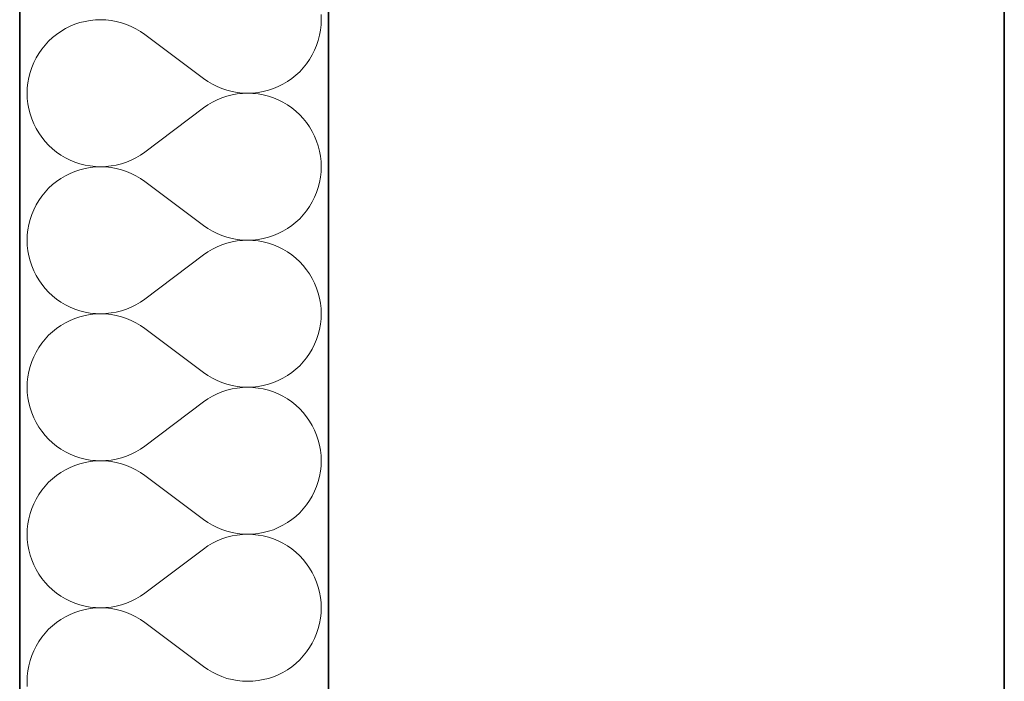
# Model space of a CAD drawing. Header units: millimetres. Extents: x -8078 to 241103, y -4319 to 602442.
# Tile 139 of 148: x 80170 to 80680, y 291953 to 292295. Entities that reach past the tile are written whole.
import ezdxf

# ---------------------------------------------------------------- set-up
doc = ezdxf.new("R2010")
doc.units = ezdxf.units.MM
doc.header["$MEASUREMENT"] = 0
for name, color, linetype in [('#podkład', 252, 'Continuous'), ('- A - ocieplenie', 7, 'Continuous'), ('Konstrukcja - Stropy', 7, 'Continuous')]:
    doc.layers.add(name, color=color, linetype=linetype)

# ---------------------------------------------------------------- blocks, each defined once
blk = doc.blocks.new('UHYGFFFF')
at = {"layer": '- A - ocieplenie', "color": 252, "linetype": 'Continuous', "lineweight": 35, "ltscale": 100}
for p, q in [((19777.48, 396062.63), (19777.47, 388486.86)), ((19937.47, 388486.86), (19937.48, 396062.63))]:
    blk.add_line(p, q, dxfattribs=at)
at = {"layer": '- A - ocieplenie', "color": 252, "linetype": 'Continuous', "lineweight": 13, "ltscale": 100}
for p, q in [((19933.67, 392814.04), (19933.57, 392816.76)), ((19806.09, 392811.64), (19803.57, 392810.6)), ((19808.67, 392812.5), (19806.09, 392811.64)), ((19811.3, 392813.17), (19808.67, 392812.5)), ((19813.98, 392813.66), (19811.3, 392813.17)), ((19816.69, 392813.94), (19813.98, 392813.66)), ((19819.41, 392814.04), (19816.69, 392813.94)), ((19822.12, 392813.94), (19819.41, 392814.04)), ((19824.83, 392813.65), (19822.12, 392813.94)), ((19827.51, 392813.16), (19824.83, 392813.65)), ((19830.14, 392812.49), (19827.51, 392813.16)), ((19832.72, 392811.63), (19830.14, 392812.49)), ((19835.24, 392810.58), (19832.72, 392811.63)), ((19933.28, 392808.62), (19933.57, 392811.32)), ((19933.57, 392811.32), (19933.67, 392814.04)), ((19796.56, 392806.45), (19794.44, 392804.74)), ((19798.8, 392808), (19796.56, 392806.45)), ((19801.14, 392809.39), (19798.8, 392808)), ((19803.57, 392810.6), (19801.14, 392809.39)), ((19837.67, 392809.36), (19835.24, 392810.58)), ((19840.01, 392807.97), (19837.67, 392809.36)), ((19842.24, 392806.42), (19840.01, 392807.97)), ((19872.71, 392783.56), (19842.24, 392806.42)), ((19932.12, 392803.3), (19932.8, 392805.94)), ((19932.8, 392805.94), (19933.28, 392808.62)), ((19790.6, 392800.9), (19788.89, 392798.78)), ((19792.45, 392802.89), (19790.6, 392800.9)), ((19794.44, 392804.74), (19792.45, 392802.89)), ((19930.22, 392798.21), (19931.26, 392800.72)), ((19931.26, 392800.72), (19932.12, 392803.3)), ((19787.34, 392796.55), (19785.95, 392794.21)), ((19788.89, 392798.78), (19787.34, 392796.55)), ((19927.61, 392793.44), (19929, 392795.78)), ((19929, 392795.78), (19930.22, 392798.21)), ((19784.73, 392791.78), (19783.69, 392789.26)), ((19785.95, 392794.21), (19784.73, 392791.78)), ((19924.36, 392789.08), (19926.06, 392791.2)), ((19926.06, 392791.2), (19927.61, 392793.44)), ((19782.83, 392786.68), (19782.16, 392784.05)), ((19783.69, 392789.26), (19782.83, 392786.68)), ((19920.51, 392785.24), (19922.5, 392787.09)), ((19922.5, 392787.09), (19924.36, 392789.08)), ((19781.67, 392781.37), (19781.38, 392778.66)), ((19782.16, 392784.05), (19781.67, 392781.37)), ((19872.71, 392783.56), (19874.95, 392782.01)), ((19874.95, 392782.01), (19877.29, 392780.62)), ((19877.29, 392780.62), (19879.72, 392779.4)), ((19911.38, 392779.38), (19913.81, 392780.6)), ((19913.81, 392780.6), (19916.15, 392781.98)), ((19916.15, 392781.98), (19918.39, 392783.53)), ((19918.39, 392783.53), (19920.51, 392785.24)), ((19781.38, 392778.66), (19781.29, 392775.94)), ((19781.29, 392775.94), (19781.38, 392773.23)), ((19879.72, 392779.4), (19882.23, 392778.36)), ((19882.23, 392778.36), (19884.81, 392777.5)), ((19884.81, 392777.5), (19887.45, 392776.82)), ((19887.45, 392775.07), (19884.81, 392774.39)), ((19887.45, 392776.82), (19890.12, 392776.34)), ((19890.12, 392775.55), (19887.45, 392775.07)), ((19890.12, 392776.34), (19892.83, 392776.04)), ((19892.83, 392775.85), (19890.12, 392775.55)), ((19892.83, 392776.04), (19895.55, 392775.94)), ((19895.55, 392775.94), (19892.83, 392775.85)), ((19895.55, 392775.94), (19898.27, 392776.04)), ((19898.27, 392775.85), (19895.55, 392775.94)), ((19898.27, 392776.04), (19900.97, 392776.33)), ((19900.97, 392775.56), (19898.27, 392775.85)), ((19900.97, 392776.33), (19903.65, 392776.81)), ((19903.65, 392775.08), (19900.97, 392775.56)), ((19903.65, 392776.81), (19906.29, 392777.48)), ((19906.29, 392774.41), (19903.65, 392775.08)), ((19906.29, 392777.48), (19908.87, 392778.34)), ((19908.87, 392778.34), (19911.38, 392779.38)), ((19781.38, 392773.23), (19781.67, 392770.52)), ((19781.67, 392770.52), (19782.16, 392767.84)), ((19877.29, 392771.27), (19874.95, 392769.88)), ((19879.72, 392772.49), (19877.29, 392771.27)), ((19882.23, 392773.53), (19879.72, 392772.49)), ((19884.81, 392774.39), (19882.23, 392773.53)), ((19908.87, 392773.55), (19906.29, 392774.41)), ((19911.38, 392772.51), (19908.87, 392773.55)), ((19913.81, 392771.29), (19911.38, 392772.51)), ((19916.15, 392769.91), (19913.81, 392771.29)), ((19782.16, 392767.84), (19782.83, 392765.21)), ((19782.83, 392765.21), (19783.69, 392762.63)), ((19872.71, 392768.33), (19842.24, 392745.47)), ((19874.95, 392769.88), (19872.71, 392768.33)), ((19918.39, 392768.35), (19916.15, 392769.91)), ((19920.51, 392766.65), (19918.39, 392768.35)), ((19922.5, 392764.8), (19920.51, 392766.65)), ((19783.69, 392762.63), (19784.73, 392760.11)), ((19784.73, 392760.11), (19785.95, 392757.68)), ((19924.36, 392762.8), (19922.5, 392764.8)), ((19926.06, 392760.69), (19924.36, 392762.8)), ((19927.61, 392758.45), (19926.06, 392760.69)), ((19785.95, 392757.68), (19787.34, 392755.34)), ((19787.34, 392755.34), (19788.89, 392753.11)), ((19929, 392756.11), (19927.61, 392758.45)), ((19930.22, 392753.68), (19929, 392756.11)), ((19788.89, 392753.11), (19790.6, 392750.99)), ((19790.6, 392750.99), (19792.45, 392749)), ((19931.26, 392751.17), (19930.22, 392753.68)), ((19932.12, 392748.59), (19931.26, 392751.17)), ((19792.45, 392749), (19794.44, 392747.15)), ((19794.44, 392747.15), (19796.56, 392745.44)), ((19796.56, 392745.44), (19798.8, 392743.89)), ((19840.01, 392743.91), (19842.24, 392745.47)), ((19932.8, 392745.95), (19932.12, 392748.59)), ((19933.28, 392743.27), (19932.8, 392745.95)), ((19798.8, 392743.89), (19801.14, 392742.5)), ((19801.14, 392742.5), (19803.57, 392741.28)), ((19803.57, 392741.28), (19806.09, 392740.24)), ((19806.09, 392740.24), (19808.67, 392739.39)), ((19808.67, 392739.39), (19811.3, 392738.72)), ((19827.51, 392738.73), (19830.14, 392739.4)), ((19830.14, 392739.4), (19832.72, 392740.26)), ((19832.72, 392740.26), (19835.24, 392741.3)), ((19835.24, 392741.3), (19837.67, 392742.52)), ((19837.67, 392742.52), (19840.01, 392743.91)), ((19933.57, 392740.57), (19933.28, 392743.27)), ((19933.67, 392737.85), (19933.57, 392740.57)), ((19803.57, 392734.41), (19801.14, 392733.2)), ((19806.09, 392735.45), (19803.57, 392734.41)), ((19808.67, 392736.31), (19806.09, 392735.45)), ((19811.3, 392736.98), (19808.67, 392736.31)), ((19811.3, 392738.72), (19813.98, 392738.23)), ((19813.98, 392737.46), (19811.3, 392736.98)), ((19813.98, 392738.23), (19816.69, 392737.94)), ((19816.69, 392737.75), (19813.98, 392737.46)), ((19816.69, 392737.94), (19819.41, 392737.85)), ((19819.41, 392737.85), (19816.69, 392737.75)), ((19819.41, 392737.85), (19822.12, 392737.95)), ((19822.12, 392737.75), (19819.41, 392737.85)), ((19822.12, 392737.95), (19824.83, 392738.24)), ((19824.83, 392737.46), (19822.12, 392737.75)), ((19824.83, 392738.24), (19827.51, 392738.73)), ((19827.51, 392736.97), (19824.83, 392737.46)), ((19830.14, 392736.3), (19827.51, 392736.97)), ((19832.72, 392735.44), (19830.14, 392736.3)), ((19835.24, 392734.39), (19832.72, 392735.44)), ((19837.67, 392733.17), (19835.24, 392734.39)), ((19933.28, 392732.43), (19933.57, 392735.13)), ((19933.57, 392735.13), (19933.67, 392737.85)), ((19796.56, 392730.26), (19794.44, 392728.55)), ((19798.8, 392731.81), (19796.56, 392730.26)), ((19801.14, 392733.2), (19798.8, 392731.81)), ((19840.01, 392731.78), (19837.67, 392733.17)), ((19842.24, 392730.23), (19840.01, 392731.78)), ((19872.71, 392707.37), (19842.24, 392730.23)), ((19932.12, 392727.11), (19932.8, 392729.75)), ((19932.8, 392729.75), (19933.28, 392732.43)), ((19790.6, 392724.71), (19788.89, 392722.59)), ((19792.45, 392726.7), (19790.6, 392724.71)), ((19794.44, 392728.55), (19792.45, 392726.7)), ((19930.22, 392722.02), (19931.26, 392724.53)), ((19931.26, 392724.53), (19932.12, 392727.11)), ((19787.34, 392720.36), (19785.95, 392718.02)), ((19788.89, 392722.59), (19787.34, 392720.36)), ((19927.61, 392717.25), (19929, 392719.59)), ((19929, 392719.59), (19930.22, 392722.02)), ((19784.73, 392715.59), (19783.69, 392713.07)), ((19785.95, 392718.02), (19784.73, 392715.59)), ((19924.36, 392712.89), (19926.06, 392715.01)), ((19926.06, 392715.01), (19927.61, 392717.25)), ((19782.83, 392710.49), (19782.16, 392707.86)), ((19783.69, 392713.07), (19782.83, 392710.49)), ((19918.39, 392707.34), (19920.51, 392709.05)), ((19920.51, 392709.05), (19922.5, 392710.9)), ((19922.5, 392710.9), (19924.36, 392712.89)), ((19781.67, 392705.18), (19781.38, 392702.47)), ((19782.16, 392707.86), (19781.67, 392705.18)), ((19872.71, 392707.37), (19874.95, 392705.82)), ((19874.95, 392705.82), (19877.29, 392704.43)), ((19877.29, 392704.43), (19879.72, 392703.21)), ((19911.38, 392703.19), (19913.81, 392704.41)), ((19913.81, 392704.41), (19916.15, 392705.79)), ((19916.15, 392705.79), (19918.39, 392707.34)), ((19781.38, 392702.47), (19781.29, 392699.75)), ((19781.29, 392699.75), (19781.38, 392697.04)), ((19879.72, 392703.21), (19882.23, 392702.17)), ((19882.23, 392702.17), (19884.81, 392701.31)), ((19884.81, 392701.31), (19887.45, 392700.63)), ((19887.45, 392698.88), (19884.81, 392698.2)), ((19887.45, 392700.63), (19890.12, 392700.15)), ((19890.12, 392699.36), (19887.45, 392698.88)), ((19890.12, 392700.15), (19892.83, 392699.85)), ((19892.83, 392699.66), (19890.12, 392699.36)), ((19892.83, 392699.85), (19895.55, 392699.75)), ((19895.55, 392699.75), (19892.83, 392699.66)), ((19895.55, 392699.75), (19898.27, 392699.85)), ((19898.27, 392699.66), (19895.55, 392699.75)), ((19898.27, 392699.85), (19900.97, 392700.14)), ((19900.97, 392699.37), (19898.27, 392699.66)), ((19900.97, 392700.14), (19903.65, 392700.62)), ((19903.65, 392698.89), (19900.97, 392699.37)), ((19903.65, 392700.62), (19906.29, 392701.29)), ((19906.29, 392698.22), (19903.65, 392698.89)), ((19906.29, 392701.29), (19908.87, 392702.15)), ((19908.87, 392702.15), (19911.38, 392703.19)), ((19781.38, 392697.04), (19781.67, 392694.33)), ((19781.67, 392694.33), (19782.16, 392691.65)), ((19874.95, 392693.69), (19872.71, 392692.14)), ((19877.29, 392695.08), (19874.95, 392693.69)), ((19879.72, 392696.3), (19877.29, 392695.08)), ((19882.23, 392697.34), (19879.72, 392696.3)), ((19884.81, 392698.2), (19882.23, 392697.34)), ((19908.87, 392697.36), (19906.29, 392698.22)), ((19911.38, 392696.32), (19908.87, 392697.36)), ((19913.81, 392695.1), (19911.38, 392696.32)), ((19916.15, 392693.71), (19913.81, 392695.1)), ((19918.39, 392692.16), (19916.15, 392693.71)), ((19782.16, 392691.65), (19782.83, 392689.02)), ((19782.83, 392689.02), (19783.69, 392686.44)), ((19872.71, 392692.14), (19842.24, 392669.28)), ((19920.51, 392690.46), (19918.39, 392692.16)), ((19922.5, 392688.6), (19920.51, 392690.46)), ((19924.36, 392686.61), (19922.5, 392688.6)), ((19783.69, 392686.44), (19784.73, 392683.92)), ((19784.73, 392683.92), (19785.95, 392681.49)), ((19926.06, 392684.5), (19924.36, 392686.61)), ((19927.61, 392682.26), (19926.06, 392684.5)), ((19785.95, 392681.49), (19787.34, 392679.15)), ((19787.34, 392679.15), (19788.89, 392676.92)), ((19929, 392679.92), (19927.61, 392682.26)), ((19930.22, 392677.49), (19929, 392679.92)), ((19788.89, 392676.92), (19790.6, 392674.8)), ((19790.6, 392674.8), (19792.45, 392672.81)), ((19931.26, 392674.98), (19930.22, 392677.49)), ((19932.12, 392672.4), (19931.26, 392674.98)), ((19792.45, 392672.81), (19794.44, 392670.95)), ((19794.44, 392670.95), (19796.56, 392669.25)), ((19796.56, 392669.25), (19798.8, 392667.7)), ((19840.01, 392667.72), (19842.24, 392669.28)), ((19932.8, 392669.76), (19932.12, 392672.4)), ((19933.28, 392667.08), (19932.8, 392669.76)), ((19798.8, 392667.7), (19801.14, 392666.31)), ((19801.14, 392666.31), (19803.57, 392665.09)), ((19803.57, 392665.09), (19806.09, 392664.05)), ((19806.09, 392664.05), (19808.67, 392663.2)), ((19808.67, 392663.2), (19811.3, 392662.52)), ((19827.51, 392662.54), (19830.14, 392663.21)), ((19830.14, 392663.21), (19832.72, 392664.07)), ((19832.72, 392664.07), (19835.24, 392665.11)), ((19835.24, 392665.11), (19837.67, 392666.33)), ((19837.67, 392666.33), (19840.01, 392667.72)), ((19933.57, 392664.38), (19933.28, 392667.08)), ((19933.67, 392661.66), (19933.57, 392664.38)), ((19803.57, 392658.22), (19801.14, 392657.01)), ((19806.09, 392659.26), (19803.57, 392658.22)), ((19808.67, 392660.12), (19806.09, 392659.26)), ((19811.3, 392660.79), (19808.67, 392660.12)), ((19811.3, 392662.52), (19813.98, 392662.04)), ((19813.98, 392661.27), (19811.3, 392660.79)), ((19813.98, 392662.04), (19816.69, 392661.75)), ((19816.69, 392661.56), (19813.98, 392661.27)), ((19816.69, 392661.75), (19819.41, 392661.66)), ((19819.41, 392661.66), (19816.69, 392661.56)), ((19819.41, 392661.66), (19822.12, 392661.76)), ((19822.12, 392661.56), (19819.41, 392661.66)), ((19822.12, 392661.76), (19824.83, 392662.05)), ((19824.83, 392661.27), (19822.12, 392661.56)), ((19824.83, 392662.05), (19827.51, 392662.54)), ((19827.51, 392660.78), (19824.83, 392661.27)), ((19830.14, 392660.11), (19827.51, 392660.78)), ((19832.72, 392659.25), (19830.14, 392660.11)), ((19835.24, 392658.2), (19832.72, 392659.25)), ((19837.67, 392656.98), (19835.24, 392658.2)), ((19933.28, 392656.24), (19933.57, 392658.94)), ((19933.57, 392658.94), (19933.67, 392661.66)), ((19796.56, 392654.07), (19794.44, 392652.36)), ((19798.8, 392655.62), (19796.56, 392654.07)), ((19801.14, 392657.01), (19798.8, 392655.62)), ((19840.01, 392655.59), (19837.67, 392656.98)), ((19842.24, 392654.04), (19840.01, 392655.59)), ((19872.71, 392631.18), (19842.24, 392654.04)), ((19932.12, 392650.92), (19932.8, 392653.56)), ((19932.8, 392653.56), (19933.28, 392656.24)), ((19790.6, 392648.52), (19788.89, 392646.4)), ((19792.45, 392650.51), (19790.6, 392648.52)), ((19794.44, 392652.36), (19792.45, 392650.51)), ((19930.22, 392645.83), (19931.26, 392648.34)), ((19931.26, 392648.34), (19932.12, 392650.92)), ((19787.34, 392644.17), (19785.95, 392641.83)), ((19788.89, 392646.4), (19787.34, 392644.17)), ((19927.61, 392641.06), (19929, 392643.39)), ((19929, 392643.39), (19930.22, 392645.83)), ((19784.73, 392639.4), (19783.69, 392636.88)), ((19785.95, 392641.83), (19784.73, 392639.4)), ((19924.36, 392636.7), (19926.06, 392638.82)), ((19926.06, 392638.82), (19927.61, 392641.06)), ((19782.83, 392634.3), (19782.16, 392631.66)), ((19783.69, 392636.88), (19782.83, 392634.3)), ((19918.39, 392631.15), (19920.51, 392632.86)), ((19920.51, 392632.86), (19922.5, 392634.71)), ((19922.5, 392634.71), (19924.36, 392636.7)), ((19781.67, 392628.99), (19781.38, 392626.28)), ((19782.16, 392631.66), (19781.67, 392628.99)), ((19872.71, 392631.18), (19874.95, 392629.63)), ((19874.95, 392629.63), (19877.29, 392628.24)), ((19877.29, 392628.24), (19879.72, 392627.02)), ((19911.38, 392627), (19913.81, 392628.22)), ((19913.81, 392628.22), (19916.15, 392629.6)), ((19916.15, 392629.6), (19918.39, 392631.15)), ((19781.38, 392626.28), (19781.29, 392623.56)), ((19781.29, 392623.56), (19781.38, 392620.84)), ((19879.72, 392627.02), (19882.23, 392625.98)), ((19882.23, 392625.98), (19884.81, 392625.11)), ((19884.81, 392625.11), (19887.45, 392624.44)), ((19887.45, 392622.69), (19884.81, 392622.01)), ((19887.45, 392624.44), (19890.12, 392623.96)), ((19890.12, 392623.17), (19887.45, 392622.69)), ((19890.12, 392623.96), (19892.83, 392623.66)), ((19892.83, 392623.46), (19890.12, 392623.17)), ((19892.83, 392623.66), (19895.55, 392623.56)), ((19895.55, 392623.56), (19892.83, 392623.46)), ((19895.55, 392623.56), (19898.27, 392623.66)), ((19898.27, 392623.47), (19895.55, 392623.56)), ((19898.27, 392623.66), (19900.97, 392623.95)), ((19900.97, 392623.18), (19898.27, 392623.47)), ((19900.97, 392623.95), (19903.65, 392624.43)), ((19903.65, 392622.7), (19900.97, 392623.18)), ((19903.65, 392624.43), (19906.29, 392625.1)), ((19906.29, 392622.03), (19903.65, 392622.7)), ((19906.29, 392625.1), (19908.87, 392625.96)), ((19908.87, 392625.96), (19911.38, 392627)), ((19781.38, 392620.84), (19781.67, 392618.14)), ((19781.67, 392618.14), (19782.16, 392615.46)), ((19874.95, 392617.5), (19872.71, 392615.94)), ((19877.29, 392618.89), (19874.95, 392617.5)), ((19879.72, 392620.11), (19877.29, 392618.89)), ((19882.23, 392621.15), (19879.72, 392620.11)), ((19884.81, 392622.01), (19882.23, 392621.15)), ((19908.87, 392621.17), (19906.29, 392622.03)), ((19911.38, 392620.13), (19908.87, 392621.17)), ((19913.81, 392618.91), (19911.38, 392620.13)), ((19916.15, 392617.52), (19913.81, 392618.91)), ((19918.39, 392615.97), (19916.15, 392617.52)), ((19782.16, 392615.46), (19782.83, 392612.83)), ((19782.83, 392612.83), (19783.69, 392610.25)), ((19872.71, 392615.94), (19842.24, 392593.09)), ((19920.51, 392614.27), (19918.39, 392615.97)), ((19922.5, 392612.41), (19920.51, 392614.27)), ((19924.36, 392610.42), (19922.5, 392612.41)), ((19783.69, 392610.25), (19784.73, 392607.73)), ((19784.73, 392607.73), (19785.95, 392605.3)), ((19926.06, 392608.31), (19924.36, 392610.42)), ((19927.61, 392606.07), (19926.06, 392608.31)), ((19785.95, 392605.3), (19787.34, 392602.96)), ((19787.34, 392602.96), (19788.89, 392600.73)), ((19929, 392603.73), (19927.61, 392606.07)), ((19930.22, 392601.3), (19929, 392603.73)), ((19788.89, 392600.73), (19790.6, 392598.61)), ((19790.6, 392598.61), (19792.45, 392596.62)), ((19792.45, 392596.62), (19794.44, 392594.76)), ((19931.26, 392598.79), (19930.22, 392601.3)), ((19932.12, 392596.21), (19931.26, 392598.79)), ((19794.44, 392594.76), (19796.56, 392593.06)), ((19796.56, 392593.06), (19798.8, 392591.51)), ((19798.8, 392591.51), (19801.14, 392590.12)), ((19837.67, 392590.14), (19840.01, 392591.53)), ((19840.01, 392591.53), (19842.24, 392593.09)), ((19932.8, 392593.57), (19932.12, 392596.21)), ((19933.28, 392590.89), (19932.8, 392593.57)), ((19801.14, 392590.12), (19803.57, 392588.9)), ((19803.57, 392588.9), (19806.09, 392587.86)), ((19806.09, 392587.86), (19808.67, 392587.01)), ((19808.67, 392587.01), (19811.3, 392586.33)), ((19827.51, 392586.34), (19830.14, 392587.02)), ((19830.14, 392587.02), (19832.72, 392587.88)), ((19832.72, 392587.88), (19835.24, 392588.92)), ((19835.24, 392588.92), (19837.67, 392590.14)), ((19933.57, 392588.19), (19933.28, 392590.89)), ((19933.67, 392585.47), (19933.57, 392588.19)), ((19803.57, 392582.03), (19801.14, 392580.82)), ((19806.09, 392583.07), (19803.57, 392582.03)), ((19808.67, 392583.93), (19806.09, 392583.07)), ((19811.3, 392584.6), (19808.67, 392583.93)), ((19811.3, 392586.33), (19813.98, 392585.85)), ((19813.98, 392585.08), (19811.3, 392584.6)), ((19813.98, 392585.85), (19816.69, 392585.56)), ((19816.69, 392585.37), (19813.98, 392585.08)), ((19816.69, 392585.56), (19819.41, 392585.47)), ((19819.41, 392585.47), (19816.69, 392585.37)), ((19819.41, 392585.47), (19822.12, 392585.57)), ((19822.12, 392585.37), (19819.41, 392585.47)), ((19822.12, 392585.57), (19824.83, 392585.86)), ((19824.83, 392585.08), (19822.12, 392585.37)), ((19824.83, 392585.86), (19827.51, 392586.34)), ((19827.51, 392584.59), (19824.83, 392585.08)), ((19830.14, 392583.92), (19827.51, 392584.59)), ((19832.72, 392583.06), (19830.14, 392583.92)), ((19835.24, 392582.01), (19832.72, 392583.06)), ((19837.67, 392580.79), (19835.24, 392582.01)), ((19933.28, 392580.04), (19933.57, 392582.75)), ((19933.57, 392582.75), (19933.67, 392585.47)), ((19794.44, 392576.17), (19792.45, 392574.32)), ((19796.56, 392577.88), (19794.44, 392576.17)), ((19798.8, 392579.43), (19796.56, 392577.88)), ((19801.14, 392580.82), (19798.8, 392579.43)), ((19840.01, 392579.4), (19837.67, 392580.79)), ((19842.24, 392577.85), (19840.01, 392579.4)), ((19872.71, 392554.99), (19842.24, 392577.85)), ((19932.12, 392574.73), (19932.8, 392577.37)), ((19932.8, 392577.37), (19933.28, 392580.04)), ((19790.6, 392572.33), (19788.89, 392570.21)), ((19792.45, 392574.32), (19790.6, 392572.33)), ((19930.22, 392569.64), (19931.26, 392572.15)), ((19931.26, 392572.15), (19932.12, 392574.73)), ((19787.34, 392567.98), (19785.95, 392565.64)), ((19788.89, 392570.21), (19787.34, 392567.98)), ((19927.61, 392564.87), (19929, 392567.2)), ((19929, 392567.2), (19930.22, 392569.64)), ((19784.73, 392563.2), (19783.69, 392560.69)), ((19785.95, 392565.64), (19784.73, 392563.2)), ((19924.36, 392560.51), (19926.06, 392562.63)), ((19926.06, 392562.63), (19927.61, 392564.87)), ((19782.83, 392558.11), (19782.16, 392555.47)), ((19783.69, 392560.69), (19782.83, 392558.11)), ((19918.39, 392554.96), (19920.51, 392556.67)), ((19920.51, 392556.67), (19922.5, 392558.52)), ((19922.5, 392558.52), (19924.36, 392560.51)), ((19781.67, 392552.8), (19781.38, 392550.09)), ((19782.16, 392555.47), (19781.67, 392552.8)), ((19872.71, 392554.99), (19874.95, 392553.44)), ((19874.95, 392553.44), (19877.29, 392552.05)), ((19877.29, 392552.05), (19879.72, 392550.83)), ((19879.72, 392550.83), (19882.23, 392549.79)), ((19908.87, 392549.77), (19911.38, 392550.81)), ((19911.38, 392550.81), (19913.81, 392552.02)), ((19913.81, 392552.02), (19916.15, 392553.41)), ((19916.15, 392553.41), (19918.39, 392554.96)), ((19781.38, 392550.09), (19781.29, 392547.37)), ((19781.29, 392547.37), (19781.38, 392544.65)), ((19882.23, 392549.79), (19884.81, 392548.92)), ((19884.81, 392545.82), (19882.23, 392544.96)), ((19884.81, 392548.92), (19887.45, 392548.25)), ((19887.45, 392546.5), (19884.81, 392545.82)), ((19887.45, 392548.25), (19890.12, 392547.76)), ((19890.12, 392546.98), (19887.45, 392546.5)), ((19890.12, 392547.76), (19892.83, 392547.47)), ((19892.83, 392547.27), (19890.12, 392546.98)), ((19892.83, 392547.47), (19895.55, 392547.37)), ((19895.55, 392547.37), (19892.83, 392547.27)), ((19895.55, 392547.37), (19898.27, 392547.47)), ((19898.27, 392547.28), (19895.55, 392547.37)), ((19898.27, 392547.47), (19900.97, 392547.76)), ((19900.97, 392546.99), (19898.27, 392547.28)), ((19900.97, 392547.76), (19903.65, 392548.24)), ((19903.65, 392546.51), (19900.97, 392546.99)), ((19903.65, 392548.24), (19906.29, 392548.91)), ((19906.29, 392545.84), (19903.65, 392546.51)), ((19906.29, 392548.91), (19908.87, 392549.77)), ((19908.87, 392544.98), (19906.29, 392545.84)), ((19781.38, 392544.65), (19781.67, 392541.95)), ((19781.67, 392541.95), (19782.16, 392539.27)), ((19874.95, 392541.31), (19872.71, 392539.75)), ((19877.29, 392542.7), (19874.95, 392541.31)), ((19879.72, 392543.92), (19877.29, 392542.7)), ((19882.23, 392544.96), (19879.72, 392543.92)), ((19911.38, 392543.94), (19908.87, 392544.98)), ((19913.81, 392542.72), (19911.38, 392543.94)), ((19916.15, 392541.33), (19913.81, 392542.72)), ((19918.39, 392539.78), (19916.15, 392541.33)), ((19782.16, 392539.27), (19782.83, 392536.64)), ((19782.83, 392536.64), (19783.69, 392534.06)), ((19872.71, 392539.75), (19842.24, 392516.9)), ((19920.51, 392538.08), (19918.39, 392539.78)), ((19922.5, 392536.22), (19920.51, 392538.08)), ((19924.36, 392534.23), (19922.5, 392536.22)), ((19783.69, 392534.06), (19784.73, 392531.54)), ((19784.73, 392531.54), (19785.95, 392529.11)), ((19926.06, 392532.12), (19924.36, 392534.23)), ((19927.61, 392529.88), (19926.06, 392532.12)), ((19785.95, 392529.11), (19787.34, 392526.77)), ((19787.34, 392526.77), (19788.89, 392524.54)), ((19929, 392527.54), (19927.61, 392529.88)), ((19930.22, 392525.11), (19929, 392527.54)), ((19788.89, 392524.54), (19790.6, 392522.42)), ((19790.6, 392522.42), (19792.45, 392520.43)), ((19792.45, 392520.43), (19794.44, 392518.57)), ((19931.26, 392522.6), (19930.22, 392525.11)), ((19932.12, 392520.01), (19931.26, 392522.6)), ((19794.44, 392518.57), (19796.56, 392516.87)), ((19796.56, 392516.87), (19798.8, 392515.32)), ((19798.8, 392515.32), (19801.14, 392513.93)), ((19837.67, 392513.95), (19840.01, 392515.34)), ((19840.01, 392515.34), (19842.24, 392516.9)), ((19932.8, 392517.38), (19932.12, 392520.01)), ((19933.28, 392514.7), (19932.8, 392517.38)), ((19801.14, 392513.93), (19803.57, 392512.71)), ((19803.57, 392512.71), (19806.09, 392511.67)), ((19806.09, 392511.67), (19808.67, 392510.82)), ((19808.67, 392510.82), (19811.3, 392510.14)), ((19811.3, 392510.14), (19813.98, 392509.66)), ((19824.83, 392509.67), (19827.51, 392510.15)), ((19827.51, 392510.15), (19830.14, 392510.83)), ((19830.14, 392510.83), (19832.72, 392511.69)), ((19832.72, 392511.69), (19835.24, 392512.73)), ((19835.24, 392512.73), (19837.67, 392513.95)), ((19933.57, 392512), (19933.28, 392514.7)), ((19933.67, 392509.28), (19933.57, 392512)), ((19803.57, 392505.84), (19801.14, 392504.63)), ((19806.09, 392506.88), (19803.57, 392505.84)), ((19808.67, 392507.74), (19806.09, 392506.88)), ((19811.3, 392508.41), (19808.67, 392507.74)), ((19813.98, 392508.89), (19811.3, 392508.41)), ((19813.98, 392509.66), (19816.69, 392509.37)), ((19816.69, 392509.18), (19813.98, 392508.89)), ((19816.69, 392509.37), (19819.41, 392509.28)), ((19819.41, 392509.28), (19816.69, 392509.18)), ((19819.41, 392509.28), (19822.12, 392509.38)), ((19822.12, 392509.18), (19819.41, 392509.28)), ((19822.12, 392509.38), (19824.83, 392509.67)), ((19824.83, 392508.89), (19822.12, 392509.18)), ((19827.51, 392508.4), (19824.83, 392508.89)), ((19830.14, 392507.73), (19827.51, 392508.4)), ((19832.72, 392506.87), (19830.14, 392507.73)), ((19835.24, 392505.82), (19832.72, 392506.87)), ((19837.67, 392504.6), (19835.24, 392505.82)), ((19933.28, 392503.85), (19933.57, 392506.56)), ((19933.57, 392506.56), (19933.67, 392509.28)), ((19794.44, 392499.98), (19792.45, 392498.13)), ((19796.56, 392501.69), (19794.44, 392499.98)), ((19798.8, 392503.24), (19796.56, 392501.69)), ((19801.14, 392504.63), (19798.8, 392503.24)), ((19840.01, 392503.21), (19837.67, 392504.6)), ((19842.24, 392501.66), (19840.01, 392503.21)), ((19872.71, 392478.8), (19842.24, 392501.66)), ((19932.12, 392498.54), (19932.8, 392501.18)), ((19932.8, 392501.18), (19933.28, 392503.85)), ((19790.6, 392496.14), (19788.89, 392494.02)), ((19792.45, 392498.13), (19790.6, 392496.14)), ((19930.22, 392493.45), (19931.26, 392495.96)), ((19931.26, 392495.96), (19932.12, 392498.54)), ((19787.34, 392491.79), (19785.95, 392489.45)), ((19788.89, 392494.02), (19787.34, 392491.79)), ((19927.61, 392488.67), (19929, 392491.01)), ((19929, 392491.01), (19930.22, 392493.45)), ((19783.69, 392484.5), (19782.83, 392481.92)), ((19784.73, 392487.01), (19783.69, 392484.5)), ((19785.95, 392489.45), (19784.73, 392487.01)), ((19924.36, 392484.32), (19926.06, 392486.44)), ((19926.06, 392486.44), (19927.61, 392488.67)), ((19782.16, 392479.28), (19781.67, 392476.61)), ((19782.83, 392481.92), (19782.16, 392479.28)), ((19918.39, 392478.77), (19920.51, 392480.48)), ((19920.51, 392480.48), (19922.5, 392482.33)), ((19922.5, 392482.33), (19924.36, 392484.32)), ((19781.67, 392476.61), (19781.38, 392473.9)), ((19872.71, 392478.8), (19874.95, 392477.25)), ((19874.95, 392477.25), (19877.29, 392475.86)), ((19877.29, 392475.86), (19879.72, 392474.64)), ((19879.72, 392474.64), (19882.23, 392473.6)), ((19908.87, 392473.58), (19911.38, 392474.62)), ((19911.38, 392474.62), (19913.81, 392475.83)), ((19913.81, 392475.83), (19916.15, 392477.22)), ((19916.15, 392477.22), (19918.39, 392478.77)), ((19781.38, 392473.9), (19781.29, 392471.18)), ((19781.29, 392471.18), (19781.38, 392468.46)), ((19882.23, 392473.6), (19884.81, 392472.73)), ((19884.81, 392472.73), (19887.45, 392472.06)), ((19887.45, 392472.06), (19890.12, 392471.57)), ((19890.12, 392471.57), (19892.83, 392471.28)), ((19892.83, 392471.28), (19895.55, 392471.18)), ((19895.55, 392471.18), (19898.27, 392471.28)), ((19898.27, 392471.28), (19900.97, 392471.57)), ((19900.97, 392471.57), (19903.65, 392472.05)), ((19903.65, 392472.05), (19906.29, 392472.72)), ((19906.29, 392472.72), (19908.87, 392473.58))]:
    blk.add_line(p, q, dxfattribs=at)
at = {"color": 252, "linetype": 'Continuous', "lineweight": 35, "ltscale": 100}
for p, q in [((19937.47, 392989.67), (19937.47, 392109.67)), ((20287.47, 392109.67), (20287.47, 392989.67))]:
    blk.add_line(p, q, dxfattribs=at)
at = {"layer": 'Konstrukcja - Stropy', "color": 252, "linetype": 'Continuous', "lineweight": 13, "ltscale": 100}
blk.add_line((19937.48, 388030.59), (19937.48, 395682.67), dxfattribs=at)
blk.add_line((19937.48, 388030.59), (19937.48, 395682.67), dxfattribs=at)

msp = doc.modelspace()

# ---------------------------------------------------------------- block references
at = {"layer": '#podkład'}
msp.add_blockref('UHYGFFFF', (60392.7, -100518.68), dxfattribs=at)

doc.saveas('drawing.dxf')
